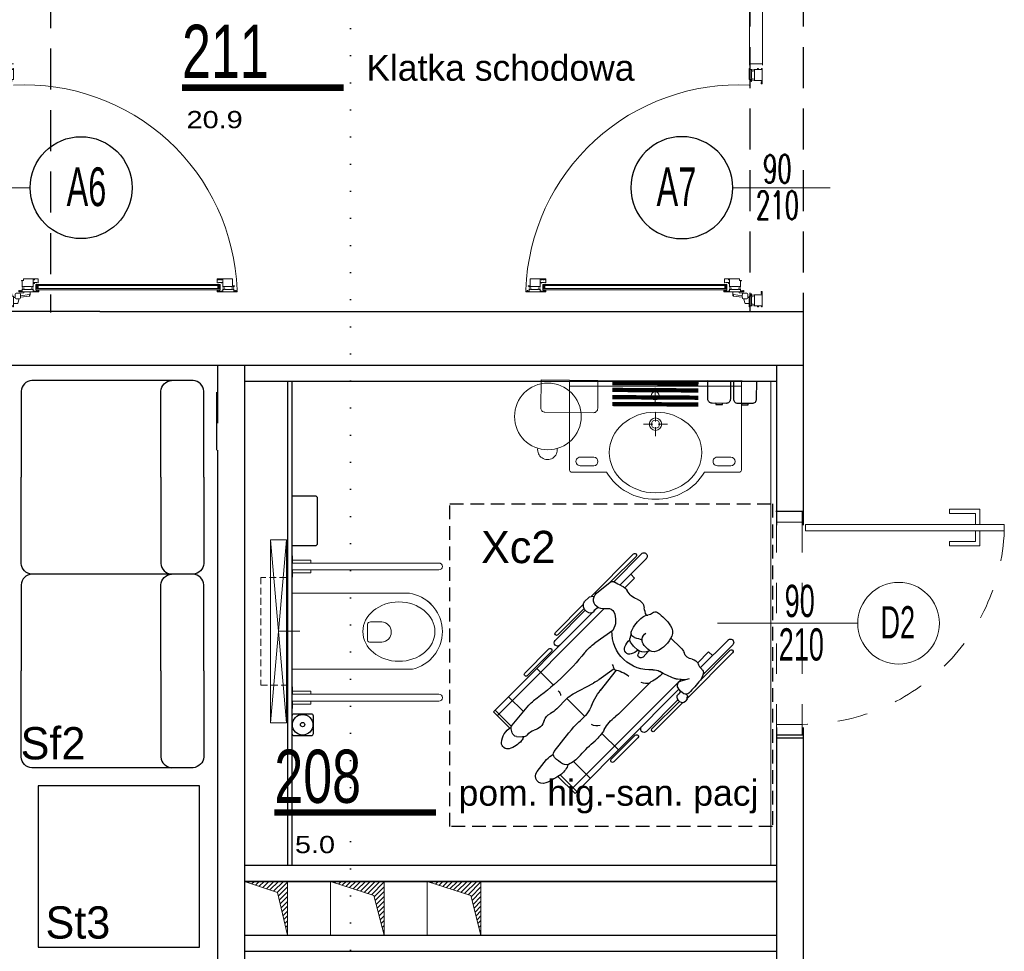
# Model space of a CAD drawing. Header units: millimetres. Extents: x 14495 to 271441, y -21035 to 2232.
# Tile 179 of 227: x 87100 to 87558, y -3019 to -2586. Entities that reach past the tile are written whole.
import ezdxf
from ezdxf.enums import TextEntityAlignment as Align

# ---------------------------------------------------------------- set-up
doc = ezdxf.new("R2010")
doc.units = ezdxf.units.MM
for name, pattern in [('$0$DASHED', [0.75, 0.5, -0.25]), ('DASHED', [28.222222, 14.111111, -14.111111]), ('DASHED2', [9.525, 6.35, -3.175]), ('DOT', [0.25, 0, -0.25])]:
    doc.linetypes.add(name, pattern=pattern)
for name, color, linetype in [('-- TECH  SYMBOLE', 1, 'Continuous'), ('-- TECH NIEPEŁNOSPRAWNI', 8, 'Continuous'), ('-- TECH SPRZĘT NIEPEŁN', 1, 'Continuous'), ('-- TECH SYMBOLE NOWE', 1, 'Continuous'), ('-TECH SANITARNA', 1, 'Continuous'), ('_1_cienkie', 251, 'Continuous'), ('_A_widok', 1, 'Continuous'), ('A-POW-NR', 1, 'Continuous'), ('a_blok_kółko', 1, 'Continuous'), ('a_blok_opis', 1, 'Continuous'), ('a_cienka', 8, 'Continuous'), ('A_L_PRZEK', 3, 'Continuous'), ('A_L_WIDOK', 1, 'Continuous'), ('A_PROJEKTOWANE', 3, 'Continuous'), ('A_SC_DZIAlOWE', 4, 'Continuous'), ('Sc-płyta cemwłókn-stelaz-wzmocnienie', 14, 'Continuous'), ('TECH Wyp.drobne', 1, 'Continuous')]:
    doc.layers.add(name, color=color, linetype=linetype)
for name, color, linetype, lineweight in [('03', 2, 'Continuous', 13), ('A-GENM', 2, 'Continuous', 9), ('A_ALUMINIUM', 1, 'Continuous', 13), ('A_ARMATURA', 2, 'Continuous', 5), ('A_L_CIENKA', 251, 'Continuous', 5), ('A_otwory', 251, 'Continuous', 5), ('A_SANITARNE', 131, 'Continuous', 15), ('A_Stolarka_drzwi', 1, 'Continuous', 9), ('M_drzwi', 1, 'Continuous', 5), ('P-SANR-FIXT', 2, 'Continuous', 9), ('TECH Wyp-meble nowe', 1, 'Continuous', 30), ('Technologia sanitarne', 1, 'Continuous', 30)]:
    doc.layers.add(name, color=color, linetype=linetype, lineweight=lineweight)
doc.layers.add('A-POW', color=2, linetype='Continuous', plot=False)
doc.styles.add('arial-tab', font='arial.ttf')
doc.styles.add('ARIAL1_2', font='arial.ttf', dxfattribs={"width": 1.2})
doc.styles.add('arialce', font='ARIALN.TTF')
doc.styles.add('cent', font='swissel.ttf')
doc.styles.add('cg', font='GOTHIC.TTF')
doc.styles.add('ROMANS', font='romans', dxfattribs={"width": 0.6})
doc.styles.add('switz721ltexbt', font='swissel.ttf')
pattern_1 = [(45, (-13581.3075, 72.2741), (-1.122532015, 1.122532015), [])]

# ---------------------------------------------------------------- blocks, each defined once
blk = doc.blocks.new('AQQSSA')
for p, q in [((42.36, 91.05), (42.36, 93.95)), ((48.36, 91.07), (48.36, 93.97)), ((48.36, 91.07), (48.36, 93.97)), ((45.06, 85.14), (45.06, 88.34)), ((45.66, 88.34), (45.06, 88.34)), ((45.46, 88.34), (45.46, 5.91)), ((45.46, 88.34), (45.46, 85.14)), ((46.86, 88.34), (45.46, 88.34)), ((45.46, 87.34), (46.86, 88.34)), ((45.46, 88.34), (46.86, 87.34)), ((46.86, 87.34), (45.46, 87.34)), ((46.86, 88.34), (46.86, 5.91)), ((45.06, 5.91), (45.06, 2.71)), ((45.46, 2.71), (45.46, 5.91)), ((46.86, 2.71), (46.86, 5.91)), ((47.46, 5.91), (47.46, 2.71)), ((0, -45.32), (0, 0)), ((45.06, 2.71), (45.46, 2.71)), ((46.86, 2.71), (47.46, 2.71)), ((48.36, -0.01), (48.36, -2.91)), ((48.36, -0.01), (48.36, -2.91)), ((49.25, -0.01), (48.36, -0.01)), ((48.76, -2.91), (48.36, -2.91)), ((49.06, -4.59), (48.86, -3)), ((49.71, -0.31), (50.16, -0.28)), ((49.71, -0.31), (50.28, -4.4)), ((50.16, -0.28), (50.16, -0.1)), ((50.16, -0.1), (50.16, -0.1)), ((50.38, -0.27), (50.96, -4.43)), ((-57.5, -7.7), (-57.5, -13.7)), ((49.06, -5.71), (49.06, -4.61)), ((50.37, -7), (50.93, -7.04)), ((51.02, -7.14), (51.02, -7.7)), ((53.92, -7.7), (51.02, -7.7)), ((51.63, -5.09), (53.67, -5.67)), ((53.92, -6.8), (53.92, -7.7)), ((57.5, -7.7), (57.5, -13.7))]:
    blk.add_line(p, q)
at = {"linetype": 'Continuous'}
for p, q in [((42.36, 88.69), (42.36, 86.97)), ((42.8, 88.69), (42.36, 88.69)), ((42.55, 88.57), (42.92, 88.57)), ((42.82, 89.14), (42.76, 89.03)), ((42.78, 88.97), (42.8, 88.96)), ((42.8, 88.96), (42.8, 88.69)), ((42.92, 88.57), (42.92, 89.11)), ((44.31, 89.04), (44.08, 89.19)), ((44.08, 88.74), (44.12, 88.74)), ((44.08, 87.63), (44.08, 88.74)), ((44.08, 87.17), (44.26, 87.66)), ((44.08, 87.09), (44.08, 87.17)), ((44.26, 87.12), (44.08, 87.09)), ((44.12, 88.99), (44.29, 88.99)), ((44.12, 88.74), (44.12, 88.99)), ((44.14, 87.7), (44.12, 87.63)), ((44.26, 86.99), (44.26, 87.12)), ((42.38, 86.94), (44.21, 86.94)), ((42.36, 2.05), (42.36, 3.78)), ((42.8, 2.05), (42.36, 2.05)), ((42.38, 3.8), (44.21, 3.8)), ((42.82, 1.61), (42.76, 1.71)), ((42.78, 1.77), (42.8, 1.78)), ((42.8, 1.78), (42.8, 2.05)), ((44.08, 3.65), (44.08, 3.57)), ((44.26, 3.62), (44.08, 3.65)), ((44.08, 3.57), (44.26, 3.08)), ((44.08, 3.11), (44.08, 2)), ((44.08, 2), (44.12, 2)), ((44.31, 1.7), (44.08, 1.56)), ((44.14, 3.04), (44.12, 3.11)), ((44.12, 2), (44.12, 1.75)), ((44.12, 1.75), (44.29, 1.75)), ((44.26, 3.75), (44.26, 3.62)), ((45.46, 3.71), (46.86, 3.71)), ((46.86, 2.71), (45.46, 3.71)), ((46.86, 3.71), (45.46, 2.71)), ((45.46, 2.71), (46.86, 2.71))]:
    blk.add_line(p, q, dxfattribs=at)
for points in [[(47.96, 95.42), (47.96, 95.57, 0.414214), (47.86, 95.47), (47.86, 95.27), (48.18, 95.27), (48.18, 94.72), (46.99, 94.72, 0.414328), (46.97, 94.7), (46.97, 94.49, 0.466308), (46.99, 94.47), (47.3, 94.53, -0.466308), (47.32, 94.51), (47.32, 94.08, -0.520587), (47.3, 94.06), (47.05, 94.15, 0.520587), (47.02, 94.13), (47.02, 94.05, 0.315299), (47.22, 93.77), (47.33, 93.73, -0.315578), (47.36, 93.69), (47.36, 90.6, -0.315578), (47.33, 90.55), (47.22, 90.51, 0.315299), (47.02, 90.23), (47.02, 90.15, 0.520587), (47.05, 90.13), (47.3, 90.22, -0.520587), (47.32, 90.2), (47.32, 89.78, -0.466308), (47.3, 89.76), (46.99, 89.81, 0.466308), (46.97, 89.79), (46.97, 89.59, 0.414372), (46.99, 89.57), (47.86, 89.57), (47.86, 89.42), (47.96, 89.42), (47.96, 89.57), (48.18, 89.57), (48.18, 87.97), (47.96, 87.97), (47.96, 88.12), (47.86, 88.12), (47.86, 87.77, 0.414214), (47.96, 87.67), (47.96, 87.82), (48.21, 87.82), (48.21, 87.12), (47.96, 87.12), (47.96, 87.27, 0.414214), (47.86, 87.17), (47.86, 86.97), (48.33, 86.97, 0.414214), (48.36, 86.99), (48.36, 96.24, 0.414214), (48.33, 96.27), (47.86, 96.27), (47.86, 96.07, 0.414214), (47.96, 95.97), (47.96, 96.12), (48.21, 96.12), (48.21, 95.42)], [(45.85, 94.69), (46.24, 94.69, -0.41455), (46.26, 94.67), (46.26, 94.47, -0.466308), (46.24, 94.45), (45.93, 94.5, 0.466308), (45.91, 94.48), (45.91, 94.06, 0.520587), (45.93, 94.04), (46.18, 94.13, -0.520587), (46.21, 94.11), (46.21, 94.03, -0.315299), (46.01, 93.74), (45.91, 93.71, 0.315377), (45.87, 93.66), (45.87, 90.57, 0.315578), (45.91, 90.52), (46.01, 90.49, -0.315299), (46.21, 90.2), (46.21, 90.12, -0.520587), (46.18, 90.1), (45.93, 90.19, 0.520587), (45.91, 90.18), (45.91, 89.75, 0.466308), (45.93, 89.73), (46.24, 89.78, -0.466308), (46.26, 89.76), (46.26, 89.56, -0.414372), (46.24, 89.54), (42.86, 89.54), (42.86, 89.39), (42.76, 89.39), (42.76, 89.54), (42.54, 89.54), (42.54, 87.94), (42.76, 87.94), (42.76, 88.09), (42.86, 88.09), (42.86, 87.74, -0.414214), (42.76, 87.64), (42.76, 87.79), (42.51, 87.79), (42.51, 87.09), (42.76, 87.09), (42.76, 87.24, -0.414214), (42.86, 87.14), (42.86, 86.94), (42.38, 86.94, -0.414214), (42.36, 86.96), (42.36, 94.11, -0.414214), (42.38, 94.14), (45.62, 94.14, 0.414214), (45.67, 94.19), (45.67, 95.04, -0.414214), (45.72, 95.09), (45.8, 95.09, -0.414214), (45.85, 95.04)], [(46.28, -3.63), (46.28, -3.43, 0.466308), (46.25, -3.41), (45.95, -3.46, -0.466308), (45.92, -3.44), (45.92, -3.02, -0.520587), (45.95, -3), (46.2, -3.09, 0.520587), (46.22, -3.07), (46.22, -2.99, 0.315299), (46.02, -2.71), (45.92, -2.67, -0.315578), (45.89, -2.62), (45.89, 0.47, -0.315578), (45.92, 0.51), (46.02, 0.55, 0.315299), (46.22, 0.83), (46.22, 0.91, 0.520587), (46.2, 0.93), (45.95, 0.84, -0.520587), (45.92, 0.86), (45.92, 1.29, -0.466308), (45.95, 1.31), (46.25, 1.25, 0.466308), (46.28, 1.27), (46.28, 1.48, 0.414294), (46.26, 1.5), (44.56, 1.5), (44.56, 2), (44.2, 2), (44.16, 1.85), (44.16, 1.8), (44.36, 1.8), (44.36, 1.5), (43.48, 1.5), (43.46, 1.47), (43.43, 1.5), (42.56, 1.5), (42.56, 1.8), (42.76, 1.8), (42.76, 1.85), (42.72, 2), (42.36, 2), (42.36, -3.1), (43.11, -3.1, -0.414214), (43.16, -3.15), (43.16, -4, 0.414214), (43.21, -4.05), (43.29, -4.05, 0.414214), (43.34, -4), (43.34, -3.7, -0.414214), (43.39, -3.65), (46.26, -3.65, 0.414261)], [(47.96, -4.35), (47.96, -4.5, -0.414214), (47.86, -4.4), (47.86, -4.2), (48.18, -4.2), (48.18, -3.65), (46.99, -3.65, -0.414328), (46.97, -3.63), (46.97, -3.43, -0.466308), (46.99, -3.41), (47.3, -3.46, 0.466308), (47.32, -3.44), (47.32, -3.02, 0.520587), (47.3, -3), (47.05, -3.09, -0.520587), (47.02, -3.07), (47.02, -2.99, -0.315299), (47.22, -2.71), (47.33, -2.67, 0.315578), (47.36, -2.62), (47.36, 0.47, 0.315578), (47.33, 0.52), (47.22, 0.55, -0.315299), (47.02, 0.83), (47.02, 0.92, -0.520587), (47.05, 0.93), (47.3, 0.85, 0.520587), (47.32, 0.86), (47.32, 1.29, 0.466308), (47.3, 1.31), (46.99, 1.25, -0.466308), (46.97, 1.27), (46.97, 1.48, -0.414372), (46.99, 1.5), (47.86, 1.5), (47.86, 1.65), (47.96, 1.65), (47.96, 1.5), (48.18, 1.5), (48.18, 3.1), (47.96, 3.1), (47.96, 2.95), (47.86, 2.95), (47.86, 3.3, -0.414214), (47.96, 3.4), (47.96, 3.25), (48.21, 3.25), (48.21, 3.95), (47.96, 3.95), (47.96, 3.8, -0.414214), (47.86, 3.9), (47.86, 4.1), (48.33, 4.1, -0.414214), (48.36, 4.07), (48.36, -5.18, -0.414214), (48.33, -5.2), (47.86, -5.2), (47.86, -5, -0.414214), (47.96, -4.9), (47.96, -5.05), (48.21, -5.05), (48.21, -4.35)], [(-49.81, -9.07, -0.414214), (-49.83, -9.09), (-50.04, -9.09, -0.466982), (-50.06, -9.06), (-50, -8.75, 0.466982), (-50.02, -8.73), (-50.45, -8.73, 0.520198), (-50.47, -8.76), (-50.38, -9, -0.520198), (-50.4, -9.03), (-50.48, -9.03, -0.315377), (-50.76, -8.83), (-50.8, -8.73, 0.315377), (-50.84, -8.7), (-53.93, -8.7, 0.315377), (-53.98, -8.73), (-54.02, -8.83, -0.315377), (-54.3, -9.03), (-54.38, -9.03, -0.520822), (-54.4, -9), (-54.31, -8.76, 0.520822), (-54.33, -8.73), (-54.75, -8.73, 0.466529), (-54.77, -8.76), (-54.72, -9.06, -0.466529), (-54.74, -9.09), (-54.94, -9.09, -0.414214), (-54.96, -9.07), (-54.96, -7.88), (-55.26, -7.88), (-55.26, -8.1), (-55.31, -8.1), (-55.46, -8.06), (-55.46, -7.7), (-50.39, -7.7, -0.414214), (-50.36, -7.72), (-50.36, -8.45, 0.414214), (-50.31, -8.5), (-49.46, -8.5, -0.414214), (-49.41, -8.55), (-49.41, -8.63, -0.414214), (-49.46, -8.68), (-49.81, -8.68)], [(49.81, -9.07, 0.414214), (49.83, -9.09), (50.04, -9.09, 0.466982), (50.06, -9.06), (50, -8.75, -0.466982), (50.02, -8.73), (50.45, -8.73, -0.520198), (50.47, -8.76), (50.38, -9, 0.520198), (50.4, -9.03), (50.48, -9.03, 0.315377), (50.76, -8.83), (50.8, -8.73, -0.315377), (50.85, -8.7), (53.93, -8.7, -0.315377), (53.98, -8.73), (54.02, -8.83, 0.315377), (54.3, -9.03), (54.38, -9.03, 0.520822), (54.4, -9), (54.31, -8.76, -0.520822), (54.33, -8.73), (54.76, -8.73, -0.466529), (54.78, -8.76), (54.72, -9.06, 0.466529), (54.74, -9.09), (54.94, -9.09, 0.414214), (54.96, -9.07), (54.96, -7.88), (55.26, -7.88), (55.26, -8.1), (55.31, -8.1), (55.46, -8.06), (55.46, -7.7), (50.39, -7.7, 0.414214), (50.36, -7.72), (50.36, -8.45, -0.414214), (50.31, -8.5), (49.46, -8.5, 0.414214), (49.41, -8.55), (49.41, -8.63, 0.414214), (49.46, -8.68), (49.81, -8.68)], [(-54.94, -12.6), (-54.96, -12.57), (-54.96, -11.7), (-55.26, -11.7), (-55.26, -11.9), (-55.31, -11.9), (-55.46, -11.86), (-55.46, -11.5), (-54.96, -11.5), (-54.96, -9.8, -0.414214), (-54.94, -9.78), (-54.74, -9.78, -0.466723), (-54.72, -9.8), (-54.77, -10.11, 0.466723), (-54.75, -10.13), (-54.33, -10.13, 0.520693), (-54.31, -10.1), (-54.4, -9.86, -0.520693), (-54.38, -9.83), (-54.3, -9.83, -0.315377), (-54.02, -10.03), (-53.98, -10.13, 0.315377), (-53.93, -10.17), (-50.84, -10.17, 0.315377), (-50.8, -10.13), (-50.76, -10.03, -0.315377), (-50.48, -9.83), (-50.4, -9.83, -0.520567), (-50.38, -9.86), (-50.47, -10.1, 0.520567), (-50.45, -10.13), (-50.02, -10.13, 0.466308), (-50, -10.11), (-50.06, -9.8, -0.466308), (-50.04, -9.78), (-49.83, -9.78, -0.414214), (-49.81, -9.8), (-49.81, -13.52), (-49.26, -13.52), (-49.26, -13.2), (-49.06, -13.2, -0.414214), (-48.96, -13.3), (-49.11, -13.3), (-49.11, -13.55), (-48.41, -13.55), (-48.41, -13.3), (-48.56, -13.3, -0.414214), (-48.46, -13.2), (-48.26, -13.2), (-48.26, -13.67, -0.414214), (-48.29, -13.7), (-55.46, -13.7), (-55.46, -13.34), (-55.31, -13.3), (-55.26, -13.3), (-55.26, -13.5), (-54.96, -13.5), (-54.96, -12.62)], [(54.94, -12.6), (54.96, -12.57), (54.96, -11.7), (55.26, -11.7), (55.26, -11.9), (55.32, -11.9), (55.46, -11.86), (55.46, -11.5), (54.96, -11.5), (54.96, -9.8, 0.414214), (54.94, -9.78), (54.74, -9.78, 0.466723), (54.72, -9.8), (54.78, -10.11, -0.466723), (54.76, -10.13), (54.33, -10.13, -0.520693), (54.31, -10.1), (54.4, -9.86, 0.520693), (54.38, -9.83), (54.3, -9.83, 0.315377), (54.02, -10.03), (53.98, -10.13, -0.315377), (53.93, -10.17), (50.84, -10.17, -0.315377), (50.8, -10.13), (50.76, -10.03, 0.315377), (50.48, -9.83), (50.4, -9.83, 0.520567), (50.38, -9.86), (50.47, -10.1, -0.520567), (50.45, -10.13), (50.02, -10.13, -0.466308), (50, -10.11), (50.06, -9.8, 0.466308), (50.04, -9.78), (49.83, -9.78, 0.414214), (49.81, -9.8), (49.81, -13.52), (49.26, -13.52), (49.26, -13.2), (49.06, -13.2, 0.414214), (48.96, -13.3), (49.11, -13.3), (49.11, -13.55), (48.41, -13.55), (48.41, -13.3), (48.56, -13.3, 0.414214), (48.46, -13.2), (48.26, -13.2), (48.26, -13.67, 0.414214), (48.29, -13.7), (55.46, -13.7), (55.46, -13.34), (55.31, -13.3), (55.26, -13.3), (55.26, -13.5), (54.96, -13.5), (54.96, -12.62)]]:
    blk.add_lwpolyline(points, format="xyb", close=True)
blk.add_lwpolyline([(45.06, 2.71), (47.46, 2.71), (47.46, 88.34), (45.06, 88.34)], close=True)
for centre, radius, start, end in [((50.94, -2.44), 98.71, 92.0219, 183.0523), ((48.76, -3.01), 0.1, 6.9729, 90), ((49.61, -4.95), 0.5, 97.8244, 172.1758), ((49.29, -4.05), 4.04, 77.5894, 90.5465), ((50.36, -10.4), 6, 82.1752, 97.8247), ((50.19, -0.3), 0.2, 7.9131, 97.9131), ((51.11, -4.95), 0.5, 7.8241, 82.1752), ((48.86, -4.61), 0.2, 359.9658, 6.9729), ((55.06, -5.7), 6, 172.1752, 187.8247), ((49.61, -6.45), 0.5, 187.8241, 262.1751), ((50.36, -1), 6, 262.1753, 270), ((50.36, -1), 6, 270, 277.8247), ((50.92, -7.14), 0.1, 0, 85.3136), ((51.11, -6.45), 0.5, 277.8245, 352.1759), ((45.66, -5.7), 6, 1.9102, 7.8247), ((45.66, -5.7), 6, 352.1753, 358.0898), ((53.61, -5.86), 0.2, 13.5521, 74.2004), ((49.88, -6.77), 4.04, 359.4535, 13.5521)]:
    blk.add_arc(centre, radius, start, end)
for centre, radius, start, end in [((42.55, 88.52), 0.05, 90, 101.6406), ((42.8, 89.01), 0.04, 150, 240), ((42.87, 89.11), 0.05, 0, 150), ((44.05, 89.15), 0.0493, 44.7072, 180.7723), ((44.1, 87.63), 0.02, 180, 339.9999), ((44.2, 87.68), 0.06, 340, 160), ((44.21, 86.99), 0.05, 270, 0), ((44.29, 89.02), 0.0307, 271.2629, 44.5157), ((42.38, 86.97), 0.025, 180, 270), ((42.38, 3.78), 0.025, 90, 180), ((42.8, 1.73), 0.04, 120, 210), ((42.87, 1.63), 0.05, 210, 0), ((44.1, 3.11), 0.02, 20.0001, 180), ((44.2, 3.06), 0.06, 200, 20), ((44.21, 3.75), 0.05, 0, 90), ((44.29, 1.72), 0.0307, 315.4843, 88.7371), ((45.66, -5.7), 6, 358.0898, 1.9102)]:
    blk.add_arc(centre, radius, start, end, dxfattribs=at)
at = {"layer": 'a_blok_kółko'}
blk.add_circle((0, 23.7), 23.7, dxfattribs=at)
at = {"layer": 'a_blok_kółko', "style": 'ROMANS', "width": 0.6}
blk.add_attdef('AL6C', text='', height=13, dxfattribs=at).set_placement((-0.43, 26.21), align=Align.MIDDLE)
blk.add_attdef('FD1-8', text='', height=13, rotation=90, dxfattribs=at).set_placement((6.15, -50.49), align=Align.RIGHT)
at = {"layer": 'a_blok_opis', "style": 'ROMANS', "width": 0.6}
for tag, p in [('200', (8.16, -20.77)), ('90', (-8.71, -20.77))]:
    blk.add_attdef(tag, text='', height=13, rotation=90, dxfattribs=at).set_placement(p, align=Align.MIDDLE)
blk = doc.blocks.new('DRZWI Z OSCIEZNICA NIEOKALAJACA 90')
at = {"linetype": 'DASHED'}
for p, q in [((-12, 5), (-12, 99)), ((0, 5), (0, 99))]:
    blk.add_line(p, q, dxfattribs=at)
at = {"ltscale": 0.05}
blk.add_line((-39.5, 52), (25.59, 52), dxfattribs=at)
for points in [[(-12, 99), (-12, 104), (0, 104), (0, 99)], [(-12, 0), (-12, 5), (0, 5), (0, 0)], [(93.91, 9.01), (1.43, 9.01), (1.43, 6.01), (93.91, 6.01)]]:
    blk.add_lwpolyline(points, close=True)
for points in [[(82.48, 9.01), (82.48, 16.01), (68.48, 16.01), (68.48, 14.01), (80.48, 14.01), (80.48, 9.01)], [(82.48, 6.01), (82.48, -0.99), (68.48, -0.99), (68.48, 1.01), (80.48, 1.01), (80.48, 6.01)]]:
    blk.add_lwpolyline(points)
at = {"linetype": 'DASHED'}
blk.add_arc((0, 5), 94, 2.4475, 90, dxfattribs=at)
blk = doc.blocks.new('POW')
at = {"const_width": 5}
blk.add_lwpolyline([(125.32, 0), (0, 0)], dxfattribs=at)
at = {"style": 'switz721ltexbt'}
blk.add_attdef('001', (-1.78, 12.35), '', height=41.18, dxfattribs=at)
blk = doc.blocks.new('SSCVCFDSS')
blk.add_line((0, 50.02), (0, 0))
blk.add_circle((0, -19), 19)
at = {"style": 'ROMANS', "text_generation_flag": 4, "width": 0.6}
blk.add_attdef('FD1-8', text='', height=13, rotation=270, dxfattribs=at).set_placement((6.15, 55.19), align=Align.RIGHT)
for tag, p in [('200', (8.16, 25.47)), ('90', (-8.71, 25.47))]:
    blk.add_attdef(tag, text='', height=13, rotation=270, dxfattribs=at).set_placement(p, align=Align.MIDDLE)
blk.add_attdef('AL6C', text='', height=13, dxfattribs=at).set_placement((-0.56, -18.64), align=Align.MIDDLE)
blk = doc.blocks.new('Sf2')
at = {"layer": 'TECH Wyp-meble nowe', "color": 2, "linetype": 'Continuous', "lineweight": -3}
for points in [[(4473.52, 1804.14), (4433.52, 1804.14, 0.370147), (4428.52, 1799.14)], [(4473.52, 1804.14), (4513.52, 1804.14, -0.370147), (4518.52, 1799.14)], [(4563.52, 1804.14), (4523.52, 1804.14, 0.370147), (4518.52, 1799.14)], [(4563.52, 1804.14), (4603.52, 1804.14, -0.370147), (4608.52, 1799.14)], [(4428.52, 1799.14), (4428.52, 1799.14), (4428.52, 1724.14), (4428.52, 1724.14, 0.385282), (4433.52, 1719.14), (4473.52, 1719.14)], [(4518.52, 1799.14), (4518.52, 1799.14), (4518.52, 1724.14), (4518.52, 1724.14, -0.385282), (4513.52, 1719.14), (4473.52, 1719.14)], [(4518.52, 1799.14), (4518.52, 1799.14), (4518.52, 1724.14), (4518.52, 1724.14, 0.385282), (4523.52, 1719.14), (4563.52, 1719.14)], [(4608.52, 1799.14), (4608.52, 1799.14), (4608.52, 1724.14), (4608.52, 1724.14, -0.385282), (4603.52, 1719.14), (4563.52, 1719.14)], [(4473.52, 1784.14), (4433.52, 1784.14, -0.370147), (4428.52, 1789.14)], [(4473.52, 1784.14), (4513.52, 1784.14, 0.370147), (4518.52, 1789.14)], [(4563.52, 1784.14), (4523.52, 1784.14, -0.370147), (4518.52, 1789.14)], [(4563.52, 1784.14), (4603.52, 1784.14, 0.370147), (4608.52, 1789.14)]]:
    blk.add_lwpolyline(points, format="xyb", dxfattribs=at)
blk = doc.blocks.new('St3')
at = {"layer": 'TECH Wyp-meble nowe', "color": 2, "linetype": 'Continuous', "lineweight": -3}
blk.add_lwpolyline([(5319.99, 1274.01), (5319.99, 1199.01), (5394.99, 1199.01), (5394.99, 1274.01), (5319.99, 1274.01)], dxfattribs=at)
blk = doc.blocks.new('umywalka vb npnsp')
at = {"layer": 'A_SANITARNE', "color": 1}
for p, q in [((364034, 420745), (364034, 420781.5)), ((364034, 420745), (363997.5, 420745)), ((364034, 420745), (364034, 420708.5)), ((364034, 420745), (364070.5, 420745)), ((364032.5, 420626), (364032.5, 420668.5)), ((364019.5, 420613), (363977, 420613)), ((364032.5, 420600), (364032.5, 420557.5)), ((364045.5, 420613), (364088, 420613))]:
    blk.add_line(p, q, dxfattribs=at)
at = {"layer": 'A_SANITARNE', "color": 2}
for p, q in [((363682.5, 420460), (363745, 420460)), ((364382.5, 420460), (364320, 420460)), ((363745, 420420), (363682.5, 420420)), ((364320, 420420), (364382.5, 420420))]:
    blk.add_line(p, q, dxfattribs=at)
blk.add_lwpolyline([(363632.5, 420814), (363632.5, 420400, 0.368325), (363644, 420390), (363804.5, 420390, 0.267589), (364032.5, 420264), (364032.5, 420264, 0.267589), (364260.5, 420390), (364421, 420390, 0.368325), (364432.5, 420400), (364432.5, 420814), (363632.5, 420814)], format="xyb", dxfattribs=at)
blk.add_lwpolyline([(363632.5, 420814), (364432.5, 420814), (364432.5, 420789.5), (363632.5, 420789.5)], close=True, dxfattribs=at)
at = {"layer": 'A_SANITARNE', "color": 1}
for centre, radius in [((364034, 420745), 18.5), ((364032.5, 420613), 29), ((364032.5, 420613), 19)]:
    blk.add_circle(centre, radius, dxfattribs=at)
at = {"layer": 'A_SANITARNE', "color": 2}
for centre, start, end in [((363682.5, 420440), 90, 270), ((363745, 420440), 270, 90), ((364320, 420440), 90, 270), ((364382.5, 420440), 270, 90)]:
    blk.add_arc(centre, 20, start, end, dxfattribs=at)
blk.add_ellipse((364032.5, 420481.5), major_axis=(-215, 0), ratio=0.872093, dxfattribs=at)
blk = doc.blocks.new('umywalka niep')
at = {"layer": 'A_SANITARNE', "color": 2}
blk.add_rational_spline([(381657.8, 413758.7), (381657.8, 413759.6), (381658.4, 413760.2), (381659.3, 413760.2)], [1, 0.804737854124, 0.804737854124, 1], degree=3, dxfattribs=at)
blk.add_blockref('umywalka vb npnsp', (18028.8, -7053.8), dxfattribs=at)
blk = doc.blocks.new('niepełnosprawny')
at = {"layer": '-- TECH SPRZĘT NIEPEŁN', "color": 8, "linetype": 'DASHED2'}
blk.add_lwpolyline([(0, 0), (150, 0), (150, 150), (0, 150)], close=True, dxfattribs=at)
at = {"color": 252}
for p, q in [((50.55, 83.75), (96.73, 129.8)), ((103.44, 121.4), (95.9, 128.97)), ((104.29, 122.22), (96.73, 129.8)), ((48.81, 78.49), (98.5, 128.03)), ((96.56, 115.8), (89.65, 122.74)), ((102.89, 121.08), (93.5, 113.25)), ((106.38, 121.06), (104.56, 121.48)), ((108.08, 119.1), (108.33, 116.21)), ((67.44, 104.01), (78.65, 115.18)), ((68.64, 102.8), (79.85, 113.97)), ((76.53, 109.66), (84.24, 101.92)), ((124.41, 109.47), (118.88, 105.04)), ((46.67, 87.92), (59.79, 101)), ((49.48, 87.1), (63.48, 101.06)), ((48.59, 87.63), (60.89, 99.89)), ((95.34, 100.38), (90.54, 95.64)), ((125.99, 98.78), (133.76, 90.99)), ((126.68, 99.76), (134.59, 91.82)), ((81.65, 42.57), (132.83, 93.59)), ((88.32, 92.66), (83.28, 83.24)), ((86.14, 43.52), (134.59, 91.82)), ((90.52, 95.62), (98.8, 87.32)), ((119.74, 92.55), (127.51, 84.76)), ((45.28, 87.25), (43.68, 85.63)), ((23.27, 64.59), (42.97, 84.23)), ((48.38, 81.59), (49.73, 82.94)), ((58.81, 74.31), (64.73, 82.64)), ((41.51, 81.82), (36.44, 75.54)), ((76.71, 73.72), (81.8, 80.85)), ((77.24, 72.74), (86.69, 80.08)), ((106.69, 79.4), (114.39, 71.68)), ((23.2, 60.9), (36.17, 73.83)), ((24.38, 63.49), (36.36, 75.44)), ((107.51, 63.82), (118.72, 74.99)), ((108.71, 62.61), (119.92, 73.79)), ((25.41, 58.69), (37.73, 70.97)), ((34.45, 64.17), (39.01, 68.72)), ((82.76, 56.53), (96.49, 70.37)), ((34.45, 64.17), (32.68, 65.94)), ((60.48, 65.72), (62.59, 66.34)), ((66.1, 64.6), (64.24, 66.03)), ((66.22, 64.49), (67.8, 62.74)), ((67.59, 58), (65.78, 59.63)), ((68.33, 62.01), (69.79, 62.52)), ((68.57, 57.8), (71.18, 60.21)), ((68.36, 57.02), (68.78, 58.58)), ((91.02, 43.97), (105.75, 58.66)), ((91.79, 43.32), (104.58, 56.07)), ((92.39, 41.72), (105.68, 54.97)), ((62.36, 47.32), (66.88, 42.58)), ((81.37, 38.77), (82.34, 42.64)), ((81.85, 40.7), (81.48, 44.24)), ((81.79, 41.32), (81.96, 41.14)), ((92.27, 41.46), (91.49, 40.32)), ((69.17, 18.56), (90.42, 39.75)), ((90.63, 39.78), (89.62, 39.63)), ((63.27, 20.71), (76.18, 33.59)), ((65.48, 18.5), (79.33, 32.31)), ((68.06, 19.67), (82.57, 34.13)), ((68.78, 29.74), (73.88, 34.82)), ((68.78, 29.74), (70.54, 27.97))]:
    blk.add_line(p, q, dxfattribs=at)
for centre, radius, start, end in [((111.33, 117.6), 8.42, 92.0801, 152.3176), ((111.13, 123.23), 2.79, 344.0873, 92.0801), ((104.13, 119.6), 1.93, 77.0103, 129.8071), ((105.88, 118.9), 2.21, 4.9834, 77.0103), ((102.55, 125.67), 11.71, 309.8076, 344.0873), ((79.25, 114.58), 0.85, 314.9142, 134.9142), ((105.9, 115.99), 2.44, 304.7918, 4.9834), ((107.45, 119.78), 4.04, 282.636, 309.8076), ((-7.73, 182.16), 122.05, 309.0761, 324.4036), ((100.85, 104.43), 11.48, 129.8071, 144.4036), ((99.03, 112.19), 6.25, 286.0249, 346.9989), ((110.36, 109.57), 5.38, 124.7918, 166.9989), ((126.57, 106.78), 3.45, 336.8833, 128.6769), ((102.23, 101.07), 5.32, 106.0249, 155.0414), ((97.6, 119.15), 34.95, 323.1752, 336.8833), ((60.34, 100.44), 0.781, 314.9142, 134.9142), ((64.58, 99.95), 1.56, 314.9142, 134.9142), ((68.04, 103.4), 0.85, 134.9142, 314.9142), ((88.21, 107.59), 10.14, 314.6602, 335.0414), ((249.89, -78.93), 225.21, 126.7532, 130.4972), ((116.44, 99.76), 2.19, 46.2022, 126.7532), ((124.41, 98.13), 8.85, 128.6769, 154.4635), ((107.46, 90.39), 15.16, 28.3964, 46.2022), ((89.04, 101.08), 2.52, 214.2913, 270.2275), ((117.64, 95.9), 3.59, 329.7496, 28.3964), ((118.44, 103.54), 8.91, 287.5671, 323.1752), ((99.28, 86.8), 12.43, 134.6602, 151.8587), ((118.76, 74.62), 23.29, 130.4972, 140.9702), ((103.91, 103.91), 19.48, 311.2166, 329.7496), ((46.91, 85.64), 2.29, 95.9124, 135.2876), ((47.07, 84.08), 3.86, 21.6213, 95.9124), ((84.46, 68.62), 24.2, 129.0761, 144.5991), ((87.4, 100.04), 17.08, 292.3021, 320.9702), ((160.39, 39.43), 66.23, 131.2166, 139.4117), ((44.6, 79.33), 3.97, 23.0576, 141.0879), ((45.49, 83.83), 2.56, 135.2876, 199.0105), ((51.53, 79.78), 3.63, 119.3232, 158.5971), ((48.74, 84.75), 2.06, 299.3232, 21.6213), ((64.04, 93.53), 21.81, 324.4898, 331.8587), ((105.55, 55.79), 30.75, 112.3021, 130.5822), ((98.17, 81.67), 5.1, 343.6072, 29.25), ((95.54, 94.99), 19.16, 299.084, 319.4117), ((41.65, 78.08), 7.18, 349.4627, 23.0576), ((114.36, 61.15), 19.56, 119.084, 142.3635), ((37.8, 74.45), 1.75, 141.0879, 213.4671), ((21.26, 63.51), 18.09, 22.0627, 33.4671), ((51.38, 76.27), 2.72, 169.4627, 244.8586), ((54.05, 81.97), 9.02, 244.8586, 301.8594), ((59.57, 57.07), 17.61, 355.5754, 91.6), ((82.24, 90.41), 17.58, 244.2845, 252.7304), ((94.58, 77.41), 17.97, 192.1882, 216.1337), ((119.32, 74.39), 0.85, 314.9142, 134.9142), ((42.99, 72.32), 5.36, 202.0627, 241.4836), ((70.78, 58.8), 10.8, 113.3822, 135.1523), ((67.46, 66.49), 2.42, 342.2091, 113.3822), ((75.87, 90.84), 29.05, 315.2262, 322.3635), ((23.83, 64.04), 0.781, 134.9142, 314.9142), ((36.54, 60.45), 8.14, 18.4308, 61.4836), ((66.49, 49.45), 17.71, 114.5005, 141.3241), ((60.04, 63.6), 2.17, 14.0842, 114.5005), ((97.1, 72.89), 36.04, 194.0842, 199.799), ((63.11, 64.55), 1.86, 52.4373, 106.2854), ((65.53, 63.87), 0.929, 42.02, 52.4373), ((61.22, 68.49), 8.97, 318.6218, 342.2091), ((24.3, 59.8), 1.56, 134.9142, 314.9142), ((48.96, 64.59), 4.95, 198.4308, 262.4364), ((46.78, 48.12), 11.66, 64.6399, 82.4364), ((56.18, 57.7), 4.51, 141.3241, 176.2431), ((63.24, 57.1), 3.58, 44.9142, 150.3518), ((64.49, 59.76), 4.45, 344.6393, 42.02), ((70.25, 61.22), 1.38, 312.7414, 109.1452), ((78.06, 58.83), 5.46, 340.0191, 23.7416), ((104.65, 59.76), 1.56, 314.9142, 134.9142), ((108.11, 63.22), 0.85, 134.9142, 314.9142), ((52.03, 54.54), 1.84, 135.8677, 215.1309), ((48.23, 58.22), 3.45, 315.8677, 356.2431), ((65.2, 55.34), 3.58, 337.2881, 47.9487), ((82.68, 55.29), 5.58, 175.5754, 210.5582), ((62.59, 66.81), 22.64, 315.484, 332.9886), ((105.13, 55.52), 0.781, 314.9142, 134.9142), ((70.93, 67.84), 24.94, 215.1309, 234.9585), ((56.31, 59.06), 13.21, 293.0477, 337.2881), ((39.97, 30.07), 44.02, 20.7313, 30.5582), ((59.51, 51.55), 5.05, 234.9585, 293.0477), ((70.93, 46.43), 5.58, 223.6333, 251.3772), ((75.82, 43.64), 5.69, 6.0149, 20.7313), ((84.4, 42.12), 2.13, 59.267, 165.9433), ((81.38, 37.04), 8.04, 31.2032, 59.267), ((86.67, 45.33), 2.41, 274.4036, 322.7407), ((86.68, 40.25), 1.84, 314.2095, 31.2032), ((89.64, 43.07), 1.32, 82.6942, 142.7407), ((89.4, 41.25), 3.15, 19.3206, 82.6942), ((91.5, 41.99), 0.934, 325.6132, 19.3206), ((67.69, 36.81), 4.56, 8.0457, 71.3772), ((75.93, 37.98), 3.76, 188.0457, 250.1291), ((31.71, 96.75), 80.67, 308.4599, 314.2095), ((89.46, 40.71), 1.1, 211.3327, 278.7192), ((90.44, 41.04), 1.28, 278.7192, 325.6132), ((72.79, 29.3), 5.46, 41.141, 70.1291), ((78.49, 34.28), 2.1, 221.141, 280.3265), ((77.64, 38.93), 6.83, 280.3265, 308.4599), ((64.37, 19.61), 1.56, 134.9142, 314.9142), ((68.61, 19.12), 0.781, 134.9142, 314.9142)]:
    blk.add_arc(centre, radius, start, end, dxfattribs=at)
blk = doc.blocks.new('D_wc_holder_ds - BG0900CS-706874-PW_K0')
at = {"layer": 'A-GENM', "color": 1}
for p, q in [((-392.11, 501.61), (-392.11, 493.11)), ((-390.76, 501.61), (-392.11, 501.61)), ((-386.21, 501.61), (-387.56, 501.61)), ((-386.21, 493.11), (-386.21, 501.61))]:
    blk.add_line(p, q, dxfattribs=at)
at = {"layer": 'P-SANR-FIXT', "color": 1}
for p, q in [((-390.76, 561.21), (-390.76, 493.11)), ((-387.56, 493.11), (-387.56, 561.21)), ((-390.76, 493.11), (-394.16, 493.11)), ((-394.16, 493.11), (-394.16, 492.81)), ((-384.16, 493.11), (-387.56, 493.11)), ((-384.16, 492.81), (-384.16, 493.11))]:
    blk.add_line(p, q, dxfattribs=at)
blk.add_arc((-389.16, 561.21), 1.6, 0, 180, dxfattribs=at)
blk = doc.blocks.new('wc inw')
at = {"color": 2, "lineweight": 0}
for p, q in [((-17.77, 0), (17.51, 0)), ((-4.44, -36.51), (-4.44, -41.77)), ((-3.5, -35.21), (4, -35.21)), ((4.94, -36.51), (4.94, -41.77)), ((-17.77, -54.69), (-17.51, -56.08)), ((-17.51, -56.08), (-17.12, -57.53)), ((-17.12, -57.53), (-16.6, -58.93)), ((-16.6, -58.93), (-15.97, -60.29)), ((16.6, -58.93), (15.97, -60.29)), ((17.12, -57.53), (16.6, -58.93)), ((17.51, -56.08), (17.12, -57.53)), ((-15.97, -60.29), (-15.22, -61.59)), ((-15.22, -61.59), (-14.37, -62.83)), ((-14.37, -62.83), (-13.41, -63.99)), ((-13.41, -63.99), (-11.77, -65.6)), ((13.41, -63.99), (11.77, -65.6)), ((14.37, -62.83), (13.41, -63.99)), ((15.22, -61.59), (14.37, -62.83)), ((15.97, -60.29), (15.22, -61.59)), ((-11.77, -65.6), (-10, -66.94)), ((-10, -66.94), (-8.71, -67.72)), ((-8.71, -67.72), (-6.54, -68.77)), ((8.71, -67.72), (6.54, -68.77)), ((10, -66.94), (8.71, -67.72)), ((11.77, -65.6), (10, -66.94)), ((-6.54, -68.77), (-5.07, -69.25)), ((-5.07, -69.25), (-3.02, -69.72)), ((-3.02, -69.72), (-1.52, -69.92)), ((-1.52, -69.92), (0, -70)), ((1.52, -69.92), (0, -70)), ((3.02, -69.72), (1.52, -69.92)), ((5.07, -69.25), (3.02, -69.72)), ((6.54, -68.77), (5.07, -69.25))]:
    blk.add_line(p, q, dxfattribs=at)
at = {"color": 2, "lineweight": 9}
for p, q in [((-17.77, -54.69), (-17.77, 0)), ((17.51, -56.08), (17.51, 0))]:
    blk.add_line(p, q, dxfattribs=at)
at = {"color": 8, "linetype": 'DASHED2', "lineweight": 9, "ltscale": 0.5}
blk.add_lwpolyline([(24.87, 14.5), (24.87, 2.5), (-25.13, 2.5), (-25.13, 14.5)], close=True, dxfattribs=at)
at = {"color": 2, "lineweight": 0}
for centre, radius, start, end in [((-3.24, -36.39), 1.2, 102.2339, 185.8899), ((3.75, -36.39), 1.2, 354.1101, 77.7661), ((0.25, -41.54), 4.7, 182.8022, 357.1978)]:
    blk.add_arc(centre, radius, start, end, dxfattribs=at)
blk.add_ellipse((0.05, -49.75), major_axis=(0, -16.75), ratio=0.823529, dxfattribs=at)
at = {"layer": 'Sc-płyta cemwłókn-stelaz-wzmocnienie', "lineweight": 9}
blk.add_line((-0.13, 6.25), (-0.13, -3.75), dxfattribs=at)
at = {"layer": 'Sc-płyta cemwłókn-stelaz-wzmocnienie', "color": 8, "lineweight": 9}
blk.add_lwpolyline([(-42.63, 2.5), (42.37, 2.5), (42.37, 10), (-42.63, 2.5), (-42.63, 10), (42.37, 2.5), (42.37, 10), (-42.63, 10)], dxfattribs=at)

msp = doc.modelspace()

# ---------------------------------------------------------------- hatches: boundary and pattern name
at = {"layer": 'A_L_CIENKA', "linetype": 'Continuous', "lineweight": 13}
h = msp.add_hatch(dxfattribs=at)
h.set_pattern_fill('ANSI31', color=256, scale=0.5, style=0)
h.set_pattern_definition(pattern_1)
h.paths.add_polyline_path([(87224.96, -2986.76), (87204.96, -2986.76), (87220.32, -2991.89), (87224.96, -3011.76)])
at = {"layer": 'A_otwory', "linetype": 'Continuous', "lineweight": 13}
h = msp.add_hatch(dxfattribs=at)
h.set_pattern_fill('ANSI31', color=256, scale=0.5, style=0)
h.set_pattern_definition(pattern_1)
h.paths.add_polyline_path([(87244.96, -2986.76), (87265.2, -2993.33), (87269.96, -3011.76), (87269.96, -2986.76)])
h = msp.add_hatch(dxfattribs=at)
h.set_pattern_fill('ANSI31', color=256, scale=0.5, style=0)
h.set_pattern_definition([(45, (-13536.3075, 72.2741), (-1.122532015, 1.122532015), [])])
h.paths.add_polyline_path([(87289.96, -2986.76), (87310.2, -2993.33), (87314.96, -3011.76), (87314.96, -2986.76)])

# ---------------------------------------------------------------- linework, layer by layer
at = {"layer": '-TECH SANITARNA', "color": 1, "linetype": '$0$DASHED', "ltscale": 5, "const_width": 2}
for points in [[(87376.1, -2755.1), (87416.09, -2755.34)], [(87376.08, -2758.28), (87416.08, -2758.53)], [(87376.06, -2761.65), (87416.05, -2761.9)]]:
    msp.add_lwpolyline(points, dxfattribs=at)
at = {"layer": '-TECH SANITARNA', "color": 1, "const_width": 2}
msp.add_lwpolyline([(87376.04, -2764.83), (87416.03, -2765.08)], dxfattribs=at)
at = {"layer": '03', "color": 1}
msp.add_lwpolyline([(87367.21, -2768.86), (87344.71, -2768.65, -0.414214), (87342.73, -2766.63), (87342.86, -2753.63), (87369.36, -2753.88), (87369.23, -2766.88, -0.414214)], format="xyb", close=True, dxfattribs=at)
msp.add_circle((87346.04, -2770.62), 15.5, dxfattribs=at)
msp.add_circle((87346.04, -2770.62), 15.5, dxfattribs=at)
msp.add_arc((87345.86, -2786.11), 4.56, 170.8922, 7.7986, dxfattribs=at)
msp.add_arc((87345.86, -2786.11), 4.56, 170.8922, 7.7986, dxfattribs=at)
at = {"layer": '_1_cienkie', "linetype": 'DASHED2', "ltscale": 3}
for p, q in [((87114.79, -2456.76), (87114.79, -2722.26)), ((87439.98, -2541.76), (87439.98, -2721.76)), ((87464.79, -2541.76), (87464.79, -2721.76))]:
    msp.add_line(p, q, dxfattribs=at)
at = {"layer": '_A_widok'}
for p, q in [((87224.95, -2754.26), (87224.95, -2979.26)), ((87226.95, -2754.26), (87226.95, -2979.26))]:
    msp.add_line(p, q, dxfattribs=at)
at = {"layer": 'A_ALUMINIUM'}
for p, q in [((87439.79, -2607.26), (87439.79, -2541.76)), ((87445.79, -2607.26), (87445.79, -2541.76))]:
    msp.add_line(p, q, dxfattribs=at)
at = {"layer": 'a_cienka', "linetype": 'Continuous', "lineweight": 0}
msp.add_lwpolyline([(87226.95, -2754.26), (87449.79, -2754.26), (87449.79, -2979.26), (87226.95, -2979.26), (87226.95, -2754.26)], dxfattribs=at)
at = {"layer": 'A_L_CIENKA', "linetype": 'Continuous', "lineweight": 13}
msp.add_line((87289.96, -2986.76), (87310.2, -2993.33), dxfattribs=at)
at = {"layer": 'A_L_PRZEK'}
msp.add_line((87137.79, -2721.76), (87089.79, -2721.76), dxfattribs=at)
at = {"layer": 'A_L_WIDOK', "linetype": 'DOT', "ltscale": 50}
msp.add_line((87254.27, -1468.88), (87254.27, -3946.45), dxfattribs=at)
at = {"layer": 'A_otwory', "linetype": 'Continuous', "lineweight": 13}
for p, q in [((87204.96, -2986.76), (87204.96, -3011.76)), ((87204.96, -2986.76), (87220.32, -2991.89)), ((87224.96, -2986.76), (87224.96, -3011.76)), ((87244.96, -2986.76), (87244.96, -3011.76)), ((87244.96, -2986.76), (87265.2, -2993.33)), ((87269.96, -2986.76), (87269.96, -3011.76)), ((87289.96, -2986.76), (87289.96, -3011.76)), ((87220.32, -2991.89), (87224.96, -3011.76)), ((87265.2, -2993.33), (87269.96, -3011.76)), ((87310.2, -2993.33), (87314.96, -3011.76))]:
    msp.add_line(p, q, dxfattribs=at)
for points in [[(87204.96, -2986.76), (87204.96, -3011.76), (87224.96, -3011.76), (87224.96, -2986.76), (87204.96, -2986.76)], [(87244.96, -2986.76), (87244.96, -3011.76), (87269.96, -3011.76), (87269.96, -2986.76), (87244.96, -2986.76)], [(87289.96, -2986.76), (87289.96, -3011.76), (87314.96, -3011.76), (87314.96, -2986.76), (87289.96, -2986.76)]]:
    msp.add_lwpolyline(points, dxfattribs=at)
at = {"layer": 'A_PROJEKTOWANE'}
for p, q in [((87137.79, -2721.76), (87310.18, -2721.76)), ((87137.79, -2721.76), (87425.18, -2721.76)), ((87425.18, -2721.76), (87464.79, -2721.76)), ((87464.79, -2721.76), (87464.79, -2746.76)), ((87464.79, -2722.26), (87464.79, -2746.76)), ((87089.79, -2746.76), (87425.18, -2746.76)), ((87113.79, -2746.76), (87310.18, -2746.76)), ((87425.18, -2746.76), (87464.79, -2746.76)), ((87464.6, -2814.76), (87452.1, -2814.76))]:
    msp.add_line(p, q, dxfattribs=at)
at = {"layer": 'A_SC_DZIAlOWE'}
for p, q in [((87192.46, -2746.76), (87192.46, -2773.76)), ((87204.96, -2746.76), (87204.96, -3244.26)), ((87452.29, -2746.76), (87452.29, -2821.2)), ((87464.79, -2746.11), (87464.79, -2821.2)), ((87204.96, -2754.26), (87452.29, -2754.26)), ((87192.05, -2759.25), (87192.05, -2786.25)), ((87192.46, -2786.26), (87192.46, -3449.11)), ((87464.6, -2814.76), (87452.1, -2814.76)), ((87452.29, -2915.2), (87452.29, -3084.76)), ((87464.73, -2915.2), (87464.73, -3084.76)), ((87464.79, -2918.76), (87452.29, -2918.76)), ((87464.79, -2920.2), (87452.36, -2920.2)), ((87204.96, -2979.26), (87452.29, -2979.26)), ((87452.29, -2986.76), (87204.96, -2986.76)), ((87204.96, -2986.76), (87452.29, -2986.76)), ((87204.96, -2986.76), (87452.29, -2986.76)), ((87204.96, -3011.76), (87452.29, -3011.76)), ((87204.96, -3019.26), (87452.29, -3019.26))]:
    msp.add_line(p, q, dxfattribs=at)
at = {"layer": 'TECH Wyp.drobne', "color": 1}
for points in [[(87428.88, -2764.54), (87422.38, -2764.49, -0.414214), (87420.4, -2762.47), (87420.46, -2753.97), (87430.96, -2754.05), (87430.9, -2762.55, -0.414214)], [(87428.88, -2764.54), (87422.38, -2764.49, -0.414214), (87420.4, -2762.47), (87420.46, -2753.97), (87430.96, -2754.05), (87430.9, -2762.55, -0.414214)], [(87440.94, -2764.63), (87434.44, -2764.58, -0.414214), (87432.46, -2762.57), (87432.53, -2754.07), (87443.03, -2754.15), (87442.96, -2762.65, -0.414214)], [(87440.94, -2764.63), (87434.44, -2764.58, -0.414214), (87432.46, -2762.57), (87432.53, -2754.07), (87443.03, -2754.15), (87442.96, -2762.65, -0.414214)], [(87238.99, -2829.64), (87238.99, -2808.64, 0.414214), (87237.99, -2807.64), (87226.99, -2807.64), (87226.99, -2830.64), (87237.99, -2830.64, 0.414214)], [(87238.99, -2829.64), (87238.99, -2808.64, 0.414214), (87237.99, -2807.64), (87226.99, -2807.64), (87226.99, -2830.64), (87237.99, -2830.64, 0.414214)], [(87237.02, -2917.94), (87237.02, -2909.94, 0.414214), (87236.02, -2908.94), (87228.02, -2908.94, 0.414214), (87227.02, -2909.94), (87227.02, -2917.94, 0.414214), (87228.02, -2918.94), (87236.02, -2918.94, 0.414214)], [(87237.02, -2917.94), (87237.02, -2909.94, 0.414214), (87236.02, -2908.94), (87228.02, -2908.94, 0.414214), (87227.02, -2909.94), (87227.02, -2917.94, 0.414214), (87228.02, -2918.94), (87236.02, -2918.94, 0.414214)]]:
    msp.add_lwpolyline(points, format="xyb", close=True, dxfattribs=at)
for points in [[(87427.18, -2764.52), (87424.08, -2764.5), (87424.08, -2765.05), (87427.18, -2765.07)], [(87427.18, -2764.52), (87424.08, -2764.5), (87424.08, -2765.05), (87427.18, -2765.07)], [(87439.24, -2764.62), (87436.14, -2764.59), (87436.14, -2765.15), (87439.24, -2765.17)], [(87439.24, -2764.62), (87436.14, -2764.59), (87436.14, -2765.15), (87439.24, -2765.17)]]:
    msp.add_lwpolyline(points, close=True, dxfattribs=at)
for centre, radius in [((87232.02, -2913.94), 4.78), ((87232.02, -2913.94), 4.78), ((87232.02, -2913.85), 1), ((87232.02, -2913.85), 1)]:
    msp.add_circle(centre, radius, dxfattribs=at)

# ---------------------------------------------------------------- block references
at = {"layer": '-- TECH NIEPEŁNOSPRAWNI', "xscale": -1, "rotation": 89.99606985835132}
msp.add_blockref('niepełnosprawny', (87450.53, -2811.27), dxfattribs=at)
msp.add_blockref('niepełnosprawny', (87450.53, -2811.27), dxfattribs=at)
at = {"layer": 'A-POW-NR'}
ref = msp.add_blockref('POW', (87175.95, -2617.75), dxfattribs=dict(at, xscale=0.6, yscale=0.6, zscale=0.6))
ref.add_attrib('88,88', '20.9', dxfattribs={"layer": 'A-POW', "height": 8, "style": 'ARIAL1_2', "width": 1.2}).set_placement((87204.17, -2636.6), align=Align.RIGHT)
ref.add_attrib('POKOJ', 'Klatka schodowa', (87261.63, -2614.54), dxfattribs={"layer": 'A-POW', "height": 12, "style": 'arialce', "width": 1.2})
ref.add_attrib('001', '211', (87175.95, -2613.23), dxfattribs={"layer": '0', "height": 24.71, "style": 'switz721ltexbt', "width": 0.7})
ref = msp.add_blockref('POW', (87218.87, -2954.77), dxfattribs=dict(at, xscale=0.6, yscale=0.6, zscale=0.6))
ref.add_attrib('88,88', '5.0', dxfattribs={"layer": 'A-POW', "height": 8, "style": 'ARIAL1_2', "width": 1.2}).set_placement((87247.09, -2973.62), align=Align.RIGHT)
ref.add_attrib('POKOJ', 'pom. hig.-san. pacj', (87304.55, -2951.56), dxfattribs={"layer": 'A-POW', "height": 12, "style": 'arialce', "width": 1.2})
ref.add_attrib('001', '208', (87218.87, -2950.25), dxfattribs={"layer": '0', "height": 24.71, "style": 'switz721ltexbt', "width": 0.7})
at = {"layer": 'A_ALUMINIUM'}
ref = msp.add_blockref('AQQSSA', (87105.31, -2664.26), dxfattribs=dict(at, rotation=270.0000000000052))
ref.add_attrib('90', '90', dxfattribs={"layer": 'a_blok_opis', "height": 14, "rotation": 180, "style": 'ROMANS', "text_generation_flag": 6, "width": 0.6}).set_placement((87084.54, -2655.55), align=Align.MIDDLE)
ref.add_attrib('200', '210', dxfattribs={"layer": 'a_blok_opis', "height": 13, "rotation": 180, "style": 'ROMANS', "text_generation_flag": 6, "width": 0.6}).set_placement((87084.54, -2672.41), align=Align.MIDDLE)
ref.add_attrib('AL6C', 'A6', dxfattribs={"layer": 'a_blok_kółko', "height": 18, "style": 'cent', "width": 0.6}).set_placement((87131.52, -2663.82), align=Align.MIDDLE)
ref = msp.add_blockref('AQQSSA', (87432.02, -2664.26), dxfattribs=dict(at, xscale=-1, rotation=89.99999999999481))
ref.add_attrib('90', '90', dxfattribs={"layer": 'a_blok_opis', "height": 13, "rotation": 180, "style": 'ROMANS', "text_generation_flag": 6, "width": 0.6}).set_placement((87452.79, -2655.55), align=Align.MIDDLE)
ref.add_attrib('200', '210', dxfattribs={"layer": 'a_blok_opis', "height": 13, "rotation": 180, "style": 'ROMANS', "text_generation_flag": 6, "width": 0.6}).set_placement((87452.79, -2672.41), align=Align.MIDDLE)
ref.add_attrib('AL6C', 'A7', dxfattribs={"layer": 'a_blok_kółko', "height": 18, "style": 'cent', "width": 0.6}).set_placement((87405.81, -2663.82), align=Align.MIDDLE)
at = {"layer": 'A_ARMATURA', "ltscale": 0.05, "xscale": -0.1, "yscale": 0.1, "zscale": 0.1, "rotation": 359.9999999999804}
msp.add_blockref('umywalka niep', (125602.23, -44130.14), dxfattribs=at)
at = {"layer": 'A_Stolarka_drzwi', "xscale": -1, "rotation": 180}
msp.add_blockref('DRZWI Z OSCIEZNICA NIEOKALAJACA 90', (87464.36, -2814.76), dxfattribs=at)
at = {"layer": 'M_drzwi'}
ref = msp.add_blockref('SSCVCFDSS', (87490.13, -2866.76), dxfattribs=dict(at, xscale=-1, rotation=89.99999999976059))
ref.add_attrib('90', '90', dxfattribs={"layer": '0', "height": 15, "style": 'cent', "width": 0.6}).set_placement((87463.15, -2856.37), align=Align.MIDDLE)
ref.add_attrib('200', '210', dxfattribs={"layer": '0', "height": 15, "style": 'cent', "width": 0.6}).set_placement((87463.9, -2876.59), align=Align.MIDDLE)
ref.add_attrib('AL6C', 'D2', dxfattribs={"layer": '0', "height": 15, "style": 'arial-tab', "width": 0.6}).set_placement((87508.77, -2866.2), align=Align.MIDDLE)
at = {"layer": 'TECH Wyp-meble nowe', "linetype": 'Continuous', "xscale": -1, "rotation": 270}
msp.add_blockref('Sf2', (85381.96, -7362.43), dxfattribs=at)
at = {"layer": 'TECH Wyp-meble nowe', "linetype": 'Continuous'}
msp.add_blockref('St3', (81789.02, -4216.29), dxfattribs=at)
at = {"layer": 'TECH Wyp.drobne', "color": 1, "rotation": 270.0034998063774}
for p in [(86734.23, -3229.54), (86734.23, -3229.54), (86734.23, -3229.54), (86734.23, -3290.54), (86734.23, -3290.54), (86734.23, -3290.54)]:
    msp.add_blockref('D_wc_holder_ds - BG0900CS-706874-PW_K0', p, dxfattribs=at)
at = {"layer": 'Technologia sanitarne', "xscale": -1}
for rotation in [90.00745326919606, 90.00745326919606, 90.00745326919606, 90.00395337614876, 90.00395337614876]:
    msp.add_blockref('wc inw', (87227.02, -2870.6), dxfattribs=dict(at, rotation=rotation))

# ---------------------------------------------------------------- texts
at = {"layer": '-- TECH  SYMBOLE', "color": 1, "style": 'cg'}
msp.add_text('Xc2', height=15, dxfattribs=at).set_placement((87314.98, -2838.8))
at = {"layer": '-- TECH SYMBOLE NOWE', "color": 1, "style": 'cg'}
for s, p in [('Sf2', (87100.91, -2930.04)), ('St3', (87112.47, -3013.35))]:
    msp.add_text(s, height=15, dxfattribs=at).set_placement(p)

doc.saveas('drawing.dxf')
